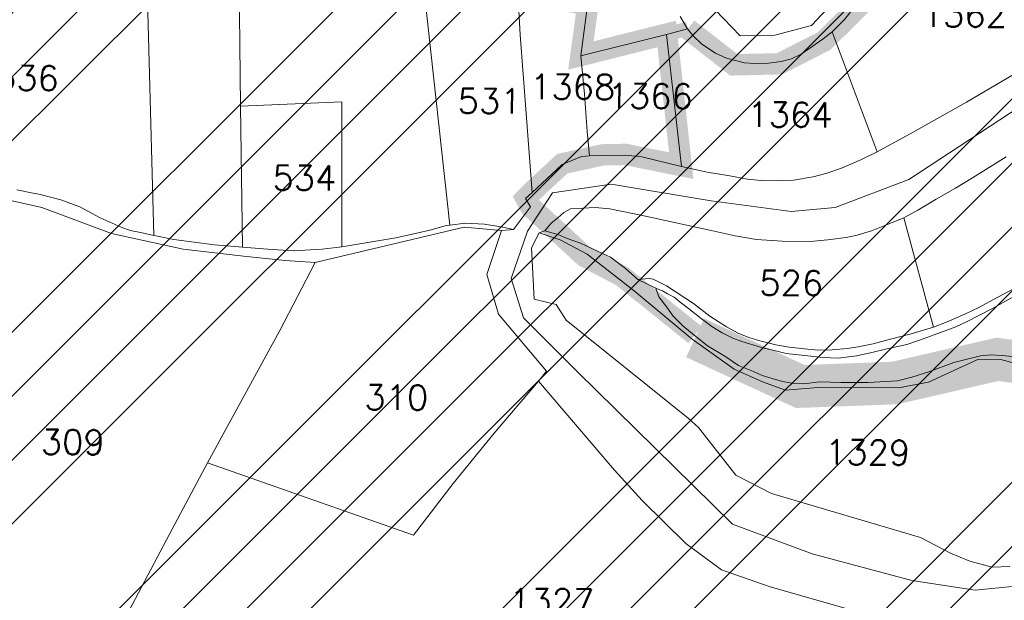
# Model space of a CAD drawing. Header units: metres. Extents: x 578835 to 593571, y 248557 to 255108.
# Tile 39 of 251: x 581186 to 581325, y 252147 to 252228. Entities that reach past the tile are written whole.
import ezdxf

# ---------------------------------------------------------------- set-up
doc = ezdxf.new("R2010")
doc.units = ezdxf.units.M
doc.linetypes.add('CACHEX2', pattern=[0.75, 0.5, -0.25])
doc.linetypes.add('SOLID_LINE', pattern=[0])
for name, color, linetype, lineweight in [('Cad-HYDROGRAPHI_COURS_D_EAU28', 5, 'SOLID_LINE', 0), ('Cad-PARCELLAIRE_PARCELLE1', 250, 'SOLID_LINE', 0), ('Cad-RESEAU_ROUT_AXE_DE_VOIE26', 255, 'SOLID_LINE', 0), ('Cad-TOPONYMIE_NUMERO_DE_PARCELL182', 250, 'SOLID_LINE', 0), ('PLU', 7, 'CACHEX2', 5), ('PPRIF - contour', 10, 'Continuous', 9)]:
    doc.layers.add(name, color=color, linetype=linetype, lineweight=lineweight)
doc.styles.add('TEXTSTYLE_45_11', font='txt.shx', dxfattribs={"oblique": 50})

msp = doc.modelspace()

# ---------------------------------------------------------------- hatches: boundary and pattern name
at = {"layer": 'PPRIF - contour', "lineweight": 15}
h = msp.add_hatch(dxfattribs=at)
h.set_pattern_fill('ANSI34', color=30, scale=2, style=0)
h.paths.add_polyline_path([(583168.56, 249236.59), (583178.02, 249273.37), (583184.15, 249314.36), (583186.86, 249348.54), (583183.82, 249412.65), (583188.31, 249497.75), (583209.56, 249638.59), (583209.57, 249654.16), (583202.87, 249764.69), (583181.22, 249772.54), (583212.18, 249841.81), (583235.33, 249974.64), (583193.51, 249985.09), (583186.04, 250045.54), (583188.28, 250067.18), (583195.8, 250078.07), (583245.78, 250078.37), (583251.01, 250132.85), (583194.25, 250138.82), (583209.94, 250168.32), (583209.19, 250188.47), (583208.21, 250203.8), (583217.43, 250267.61), (583213.64, 250277.41), (583256.98, 250284.74), (583262.34, 250350.34), (583266.18, 250436.39), (583274.5, 250436.7), (583214.43, 250499.33), (583184.56, 250537.39), (583218.91, 250547.09), (583241.07, 250552.07), (583269.68, 250547.09), (583271.18, 250569.48), (583274.91, 250580.67), (583286.48, 250597.77), (583293.66, 250716.62), (583278.73, 250731.44), (583193.67, 250750.25), (583156.78, 250759.28), (583135.71, 250831.5), (583141.39, 250856.49), (583145.69, 250864.01), (583161.1, 250891.6), (583169.34, 250905.21), (583172.57, 250920.26), (583171.49, 250936.38), (583169.31, 250950.6), (583181.85, 251003.26), (583206.95, 251084.03), (583216.62, 251114.12), (583232.39, 251161.77), (583245.29, 251209.41), (583234.54, 251210.94), (583234.1, 251288.09), (583244.66, 251288.39), (583237.9, 251328.73), (583229.54, 251356.01), (583200.13, 251357.42), (583190.46, 251371.39), (583189.74, 251379.63), (583190.1, 251406.14), (583244.22, 251415.82), (583256.04, 251419.04), (583270.74, 251430.86), (583295.47, 251440.89), (583325.21, 251451.64), (583340.94, 251464.43), (583366, 251457.91), (583398.59, 251444.88), (583422.15, 251436.37), (583417.63, 251462.92), (583418.14, 251495.99), (583409.11, 251546.1), (583400.09, 251585.18), (583359.99, 251579.17), (583344.95, 251609.23), (583333.92, 251624.76), (583325.9, 251633.28), (583319.39, 251648.31), (583296.33, 251649.31), (583292.32, 251666.85), (583282.01, 251764.42), (583240.65, 251790.03), (583212.78, 251805.76), (583221.32, 251831.82), (583251.44, 251830.48), (583273.02, 251828.23), (583262.67, 251903.93), (583199.69, 251895.44), (583192.95, 251945.32), (583256.33, 251954.31), (583243.74, 252050.47), (583214.52, 252068.27), (583208.68, 252073.66), (583201.93, 252137.92), (583178.11, 252135.22), (583183.95, 252176.12), (583226.69, 252181.65), (583216.8, 252253.1), (583210.96, 252307.92), (583193.36, 252422.33), (583178.97, 252519.84), (583167.73, 252607.66), (583178.52, 252614.4), (583188.29, 252625.39), (583184.93, 252642.05), (583192.13, 252639.75), (583210.89, 252641.9), (583205.05, 252676.95), (583200.1, 252708.47), (583205.05, 252708.02), (583194.96, 252797.38), (583191.02, 252799.28), (583173.51, 252800.6), (583168.08, 252797.59), (583165.67, 252793.82), (583165.69, 252787.69), (583073.05, 252815.41), (583065.66, 252814.13), (583065.94, 252812.7), (583046.85, 252808.33), (583047.04, 252816.04), (582997.15, 252812.42), (582995.86, 252782.45), (582980.16, 252787.72), (582949.89, 252804.92), (582947.27, 252800.69), (582935.19, 252777.61), (582924.38, 252768.8), (582917.32, 252760.63), (582910.91, 252748.5), (582903.76, 252736.42), (582880, 252724.86), (582817.58, 252706.15), (582782.59, 252696.37), (582747.69, 252696.56), (582653.19, 252726.32), (582583.51, 252736.7), (582547.53, 252745.89), (582391.95, 252693.83), (582342.71, 252696.56), (582258, 252701.11), (582228.89, 252730.03), (582194.3, 252754.65), (582137.15, 252749.12), (582028.37, 252701.22), (581997.03, 252701.83), (581923.09, 252643.99), (581895.44, 252653.82), (581782.97, 252699.88), (581749.17, 252724.45), (581694.48, 252730.59), (581626.87, 252779.73), (581623.69, 252832.13), (581568.99, 252867.14), (581549.94, 252902.76), (581520.9, 252875.84), (581488.95, 252861.1), (581415.1, 252871.66), (581333.97, 252861.22), (581285.87, 252845.9), (581226.26, 252859.41), (581213.27, 252848.96), (581176.79, 252829.19), (581135.62, 252832.26), (581093.83, 252851.3), (581026.18, 252865.71), (580894.22, 252859.98), (580764.18, 252821.75), (580666.25, 252837.89), (580606.97, 252807.31), (580553.37, 252825.96), (580518.38, 252831.19), (580426.24, 252844.58), (580314.78, 252864.48), (580232.54, 252861.61), (580193.34, 252877.86), (579737.68, 252731.06), (579339.29, 252594.91), (579467.34, 252529.95), (579492.26, 252526.53), (579537.88, 252506.87), (579628.29, 252501.98), (579673.34, 252488.27), (579756.55, 252421.24), (579801.62, 252412.32), (579849.52, 252376.66), (579890.09, 252373.24), (579954.11, 252362.98), (580003.08, 252331.22), (580020.69, 252319.86), (580037.79, 252307.65), (580048.55, 252295.44), (580067.12, 252269.55), (580095.49, 252178.46), (580127.66, 252086.63), (580157.22, 252011.67), (580209.32, 251928.46), (580208.41, 251858.24), (580196.24, 251818.11), (580206.29, 251790.3), (580227.07, 251716.54), (580274.53, 251673.98), (580324.82, 251599.61), (580345.2, 251567.99), (580352.27, 251548.44), (580380.56, 251474.57), (580498.13, 251465.11), (580632.34, 251425.65), (580688.87, 251403.81), (580903, 251328.66), (581057.22, 251304.45), (581128.89, 251277.45), (581306.24, 251176.53), (581363.6, 251156.15), (581418.4, 251079.72), (581465.72, 250967.17), (581546.02, 250830.88), (581604.72, 250760.44), (581621.29, 250710.76), (581635.31, 250677.64), (581677.37, 250643.25), (581761.5, 250538.8), (581878.03, 250481.58), (581978.36, 250416.05), (582083.64, 250336.15), (582132.06, 250252.96), (582193.12, 250147.32), (582211.34, 250118.18), (582217.79, 250080.35), (582244.22, 249930.09), (582252.92, 249788.8), (582279.87, 249720.73), (582264.14, 249693.23), (582229.1, 249576.98), (582243.69, 249504.21), (582236.53, 249458.37), (582233.12, 249417.21), (582207.89, 249404.14), (582210.7, 249314.66), (582282.52, 249136.36), (582365.79, 249069.63), (582329.51, 248868.66), (582370.33, 248802.93), (582389.99, 248830.88), (582435.35, 248829.37), (582475.81, 248930.64), (582488.18, 248933.83), (582505.04, 248934.94), (582536.56, 248931.03), (582545.58, 248873.46), (582547.73, 248837.81), (582559.27, 248733.3), (582660.26, 248731.96), (582707.75, 248722.61), (582711.09, 248844.25), (582713.77, 248853.61), (582730.11, 248933.31), (582770.57, 249048.63), (582781.22, 249070.77), (582782.86, 249074.05), (582786.69, 249073.51), (582794.34, 249066.4), (582795.98, 249060.39), (582802, 249037.44), (582837.54, 249029.24), (582847.92, 249019.4), (582859.41, 249022.68), (582870.89, 249021.59), (582882.91, 249029.79), (582897.68, 249024.87), (582894.41, 249004.61), (582898.78, 248991.5), (582903.16, 248984.94), (582914.71, 248986.01), (582980.86, 249040.12), (583036.72, 249107.47), (583089.79, 249152.85), (583096.96, 249144.66), (583169.29, 249123.72), (583150.9, 249178.85), (583158.77, 249200.15)])

# ---------------------------------------------------------------- linework, layer by layer
at = {"layer": 'Cad-HYDROGRAPHI_COURS_D_EAU28'}
for points in [[(581183.93, 252203.26), (581189.39, 252202.04), (581199.18, 252198.39), (581209.24, 252196.22), (581218.14, 252195.18), (581223.56, 252194.63), (581227.78, 252194.31), (581248.72, 252199.28), (581253.95, 252198.82), (581255.67, 252198.97), (581254.15, 252199.29), (581251.56, 252199.73), (581248.92, 252199.85), (581246.71, 252199.56), (581246.06, 252199.5), (581243.89, 252198.88), (581242.27, 252198.52), (581239.11, 252197.81), (581231.55, 252196.52), (581228.78, 252196.18), (581224.68, 252195.95), (581221.11, 252196.2), (581217.55, 252196.47), (581213.65, 252196.81), (581207.9, 252197.56), (581205.63, 252198.04), (581205.13, 252198.11), (581203.45, 252198.52), (581201.77, 252198.83), (581200.5, 252199.28), (581197.59, 252200.6), (581194.73, 252202.15), (581192.02, 252203.15), (581189.15, 252203.91), (581187.9, 252204.14), (581185.88, 252204.53)], [(581326.72, 252181.02), (581324.31, 252181.27), (581322.74, 252181.36), (581321.26, 252181.23), (581317.55, 252180.26), (581314.03, 252178.96), (581311.62, 252178.21), (581309.6, 252177.7), (581305.5, 252177.47), (581301.63, 252177.48), (581298.65, 252177.57), (581296.46, 252177.28), (581294.8, 252177.36), (581293.47, 252177.58), (581292.02, 252178.02), (581290.59, 252178.46), (581289.39, 252179.02), (581287.26, 252179.86), (581285.33, 252181.15), (581282.91, 252182.61), (581280.52, 252184.53), (581279.46, 252185.45), (581278.11, 252186.79), (581277.18, 252188.05), (581276.07, 252189.51), (581275.64, 252190.7), (581275.64, 252190.7), (581275.64, 252190.7), (581273.14, 252191.95), (581271.37, 252193.47), (581269.26, 252195.08), (581267.45, 252195.93), (581265.06, 252197.07), (581263.19, 252197.7), (581261.9, 252198.25), (581260.05, 252198.78), (581259.25, 252198.48), (581262.22, 252197.5), (581266.01, 252195.48), (581272.62, 252190.35), (581280.77, 252183.56), (581286.64, 252179.35), (581290.66, 252177.57), (581293.89, 252176.39), (581298.97, 252176.81), (581309.77, 252176.71), (581313.99, 252177.51), (581320.98, 252180.76), (581324.11, 252180.69), (581330.1, 252179.07)], [(581326.71, 252191.05), (581323.71, 252189.46), (581321.03, 252188.01), (581319.05, 252187.07), (581316.59, 252185.97), (581314.67, 252185.26), (581311.53, 252184.32), (581308.46, 252183.52), (581306.21, 252182.88), (581304.1, 252182.48), (581302.56, 252182.24), (581300.42, 252182.07), (581298.45, 252182.01), (581296.54, 252182.19), (581294.38, 252182.45), (581292.53, 252182.74), (581290.26, 252183.34), (581288.74, 252183.77), (581287.21, 252184.42), (581285.57, 252185.29), (581283.22, 252186.77), (581280.93, 252188.58), (581277.17, 252191.05), (581275.29, 252192.01), (581274.7, 252192.08), (581273.14, 252191.95), (581275.64, 252190.7), (581276.06, 252190.52), (581276.06, 252190.52), (581276.06, 252190.52), (581276.58, 252190.34), (581277.27, 252189.94), (581278.21, 252189.47), (581279.09, 252188.76), (581280.24, 252187.86), (581282.01, 252186.44), (581283.51, 252185.34), (581284.98, 252184.46), (581286.45, 252183.68), (581287.72, 252183.24), (581290.51, 252182.36), (581292.27, 252181.95), (581293.96, 252181.53), (581297.03, 252181.22), (581298.7, 252181.03), (581300.19, 252180.93), (581301.26, 252180.9), (581303.87, 252181.23), (581305.82, 252181.62), (581307.92, 252182.13), (581310.91, 252182.82), (581312.68, 252183.42), (581314.76, 252184.15), (581317.8, 252185.29), (581319.3, 252185.97), (581322.85, 252187.83), (581327.11, 252190.19)]]:
    msp.add_lwpolyline(points, dxfattribs=at)
at = {"layer": 'Cad-PARCELLAIRE_PARCELLE1'}
for points in [[(581336.82, 252227.11), (581334.08, 252231.34), (581329.95, 252237.35), (581323.2, 252245.26), (581319.18, 252249.95), (581316.98, 252252.66), (581314.99, 252254.84), (581314.28, 252253.44), (581312.21, 252249.48), (581309.8, 252244.82), (581307.86, 252240.31), (581307.44, 252239.38), (581306.64, 252237.2), (581305.42, 252233.98), (581304.75, 252232.14), (581303.66, 252230.37), (581302.17, 252228.47), (581300.42, 252226.76), (581306.76, 252209.9), (581311.81, 252212.66), (581319.29, 252216.85), (581329.9, 252223.08), (581336.82, 252227.11), (581336.82, 252227.11)], [(581217.07, 252238), (581221.71, 252238.61), (581227.54, 252238.88), (581231.64, 252239.22), (581240.18, 252239.58), (581243.61, 252239.88), (581243.26, 252231.26), (581246.71, 252199.56), (581246.06, 252199.5), (581243.89, 252198.88), (581242.27, 252198.52), (581239.11, 252197.81), (581231.55, 252196.52), (581231.51, 252216.91), (581217.3, 252216.29), (581217.07, 252238), (581217.07, 252238)], [(581204.09, 252236.48), (581205.13, 252198.11), (581205.63, 252198.04), (581207.9, 252197.56), (581213.65, 252196.81), (581217.55, 252196.47), (581217.3, 252216.29), (581217.07, 252238), (581204.09, 252236.48), (581204.09, 252236.48)], [(581243.26, 252231.26), (581246.71, 252199.56), (581248.92, 252199.85), (581251.56, 252199.73), (581254.15, 252199.29), (581255.67, 252198.97), (581258.03, 252202.17), (581257.36, 252203.34), (581258.28, 252204.19), (581257.44, 252215.27), (581256.6, 252226.35), (581256.27, 252232.35), (581243.26, 252231.26), (581243.26, 252231.26)], [(581256.27, 252232.35), (581256.6, 252226.35), (581257.44, 252215.27), (581258.28, 252204.19), (581262.48, 252208.11), (581265.2, 252209.23), (581266.34, 252209.32), (581265.98, 252212.76), (581265.63, 252217.97), (581265.1, 252223.38), (581266.07, 252230.48), (581260.03, 252231.76), (581256.27, 252232.35), (581256.27, 252232.35)], [(581277.13, 252226.38), (581279.24, 252207.83), (581282.85, 252207.02), (581286.03, 252206.51), (581288.54, 252206.04), (581290.95, 252205.79), (581292.84, 252205.84), (581294.99, 252205.92), (581297.74, 252206.36), (581299.52, 252206.84), (581301.76, 252207.59), (581304.54, 252208.82), (581306.76, 252209.9), (581300.42, 252226.76), (581299.18, 252225.76), (581296.06, 252223.61), (581294.72, 252222.94), (581293.26, 252222.6), (581291.47, 252222.34), (581289.58, 252222.29), (581288.09, 252222.39), (581285.56, 252223.07), (581284.02, 252223.73), (581282.11, 252225.02), (581280.85, 252226.25), (581280.11, 252227.19), (581277.13, 252226.38), (581277.13, 252226.38)], [(581265.1, 252223.38), (581277.13, 252226.38), (581279.24, 252207.83), (581273.69, 252209.16), (581271.36, 252209.41), (581268.15, 252209.37), (581266.34, 252209.32), (581265.98, 252212.76), (581265.63, 252217.97), (581265.1, 252223.38), (581265.1, 252223.38)], [(581231.55, 252196.52), (581231.51, 252216.91), (581217.3, 252216.29), (581217.55, 252196.47), (581221.11, 252196.2), (581224.68, 252195.95), (581228.78, 252196.18), (581231.55, 252196.52), (581231.55, 252196.52)], [(581183.49, 252133.22), (581176.02, 252134.83), (581170.62, 252135.27), (581171.75, 252142.5), (581176.42, 252169.64), (581182.36, 252203.24), (581183.93, 252203.26), (581189.39, 252202.04), (581199.18, 252198.39), (581209.24, 252196.22), (581218.14, 252195.18), (581223.56, 252194.63), (581227.78, 252194.31), (581222.81, 252184.75), (581212.65, 252166.19), (581207.3, 252156.15), (581193.84, 252130.63), (581183.49, 252133.22), (581183.49, 252133.22)], [(581310.51, 252200.63), (581314.67, 252185.26), (581311.53, 252184.32), (581308.46, 252183.52), (581306.21, 252182.88), (581304.1, 252182.48), (581302.56, 252182.24), (581300.42, 252182.07), (581298.45, 252182.01), (581296.54, 252182.19), (581294.38, 252182.45), (581292.53, 252182.74), (581290.26, 252183.34), (581288.74, 252183.77), (581287.21, 252184.42), (581285.57, 252185.29), (581283.22, 252186.77), (581280.93, 252188.58), (581277.17, 252191.05), (581275.29, 252192.01), (581274.7, 252192.08), (581273.14, 252191.95), (581271.37, 252193.47), (581269.26, 252195.08), (581267.45, 252195.93), (581265.06, 252197.07), (581263.19, 252197.7), (581261.9, 252198.25), (581260.05, 252198.78), (581260.95, 252199.85), (581261.87, 252200.6), (581262.72, 252201.34), (581263.67, 252201.86), (581267.12, 252202.04), (581269.19, 252201.87), (581274.22, 252200.84), (581280.44, 252199.47), (581283.45, 252198.83), (581286.81, 252198.09), (581289.82, 252197.56), (581293.39, 252197.31), (581297.35, 252197.3), (581299.8, 252197.5), (581302.41, 252197.83), (581303.95, 252198.18), (581305.96, 252198.79), (581308.52, 252199.79), (581310.51, 252200.63), (581310.51, 252200.63)], [(581227.78, 252194.31), (581222.81, 252184.75), (581212.65, 252166.19), (581241.6, 252156), (581247.18, 252163.26), (581252.94, 252170.32), (581259.17, 252177.64), (581260.29, 252179.06), (581253.53, 252187.08), (581251.91, 252192.63), (581253.95, 252198.82), (581248.72, 252199.28), (581227.78, 252194.31), (581227.78, 252194.31)]]:
    msp.add_lwpolyline(points, close=True, dxfattribs=at)
for points in [[(581184.58, 252243.11), (581191.48, 252243.34), (581201.26, 252243.71), (581202.43, 252240.46), (581204.09, 252236.48), (581205.13, 252198.11), (581203.45, 252198.52), (581201.77, 252198.83), (581200.5, 252199.28), (581197.59, 252200.6), (581194.73, 252202.15), (581192.02, 252203.15), (581189.15, 252203.91), (581187.9, 252204.14), (581185.88, 252204.53)], [(581279.06, 252228.89), (581280.11, 252227.19), (581277.13, 252226.38), (581265.1, 252223.38), (581266.07, 252230.48)], [(581326.71, 252191.05), (581323.71, 252189.46), (581321.03, 252188.01), (581319.05, 252187.07), (581316.59, 252185.97), (581314.67, 252185.26), (581310.51, 252200.63), (581312.48, 252201.68), (581315.06, 252203.24), (581317.74, 252204.79), (581320.17, 252206.22), (581324.87, 252209.17)], [(581330.1, 252179.07), (581324.11, 252180.69), (581320.98, 252180.76), (581313.99, 252177.51), (581309.77, 252176.71), (581298.97, 252176.81), (581293.89, 252176.39), (581290.66, 252177.57), (581286.64, 252179.35), (581280.77, 252183.56), (581272.62, 252190.35), (581266.01, 252195.48), (581262.22, 252197.5), (581259.25, 252198.48), (581258.19, 252196.38), (581258.54, 252189.17), (581261.65, 252188.43), (581263.07, 252186.21), (581280.2, 252172.47), (581281.63, 252171.14), (581286.89, 252164.44), (581291.89, 252161.85), (581312.84, 252155.68), (581317.06, 252153.46), (581319.79, 252152.35), (581322.91, 252151.49), (581325.38, 252151.59)], [(581326.72, 252181.02), (581324.31, 252181.27), (581322.74, 252181.36), (581321.26, 252181.23), (581317.55, 252180.26), (581314.03, 252178.96), (581311.62, 252178.21), (581309.6, 252177.7), (581305.5, 252177.47), (581301.63, 252177.48), (581298.65, 252177.57), (581296.46, 252177.28), (581294.8, 252177.36), (581293.47, 252177.58), (581292.02, 252178.02), (581290.59, 252178.46), (581289.39, 252179.02), (581287.26, 252179.86), (581285.33, 252181.15), (581282.91, 252182.61), (581280.52, 252184.53), (581279.46, 252185.45), (581278.11, 252186.79), (581277.18, 252188.05), (581276.07, 252189.51), (581275.64, 252190.7), (581276.06, 252190.52), (581276.58, 252190.34), (581277.27, 252189.94), (581278.21, 252189.47), (581279.09, 252188.76), (581280.24, 252187.86), (581282.01, 252186.44), (581283.51, 252185.34), (581284.98, 252184.46), (581286.45, 252183.68), (581287.72, 252183.24), (581290.51, 252182.36), (581292.27, 252181.95), (581293.96, 252181.53), (581297.03, 252181.22), (581298.7, 252181.03), (581300.19, 252180.93), (581301.26, 252180.9), (581303.87, 252181.23), (581305.82, 252181.62), (581307.92, 252182.13), (581310.91, 252182.82), (581312.68, 252183.42), (581314.76, 252184.15), (581317.8, 252185.29), (581319.3, 252185.97), (581322.85, 252187.83), (581327.11, 252190.19)], [(581193.84, 252130.63), (581207.3, 252156.15), (581212.65, 252166.19), (581241.6, 252156), (581247.18, 252163.26), (581252.94, 252170.32), (581259.17, 252177.64), (581269.85, 252165.14), (581273.75, 252160.89), (581279.86, 252154.83), (581284.87, 252151.12), (581291.57, 252148.78), (581305.5, 252144.81)]]:
    msp.add_lwpolyline(points, dxfattribs=at)
at = {"layer": 'Cad-RESEAU_ROUT_AXE_DE_VOIE26'}
for points in [[(581362.21, 252244.78), (581356.44, 252237.83), (581338.3, 252223.74), (581311.18, 252206), (581300.87, 252202.07), (581294.68, 252201.51), (581283.43, 252203.01), (581269.37, 252205.35), (581261.12, 252204.13), (581257.61, 252198.71)], [(581362.21, 252244.78), (581356.44, 252237.83), (581338.3, 252223.74), (581311.18, 252206), (581300.87, 252202.07), (581294.68, 252201.51), (581283.43, 252203.01), (581269.37, 252205.35), (581261.12, 252204.13), (581257.61, 252198.71)], [(581301.17, 252231.57), (581297.54, 252227.63), (581292.36, 252226.28), (581287.49, 252226.18), (581282.83, 252231.05)], [(581412.38, 252185.45), (581395.8, 252178.18), (581371.67, 252171.85), (581362.65, 252170.24), (581353.35, 252166.33), (581344.79, 252161.21), (581338.06, 252155.41), (581332.35, 252150.47), (581326.19, 252148.82), (581320.54, 252148.28), (581311.64, 252149.63), (581297.63, 252153.4), (581286.44, 252157.57), (581264.61, 252178.99), (581257.07, 252186.53), (581255.32, 252192.06), (581257.61, 252198.71)], [(581412.38, 252185.45), (581395.8, 252178.18), (581371.67, 252171.85), (581362.65, 252170.24), (581353.35, 252166.33), (581344.79, 252161.21), (581338.06, 252155.41), (581332.35, 252150.47), (581326.19, 252148.82), (581320.54, 252148.28), (581311.64, 252149.63), (581297.63, 252153.4), (581286.44, 252157.57), (581264.61, 252178.99), (581257.07, 252186.53), (581255.32, 252192.06), (581257.61, 252198.71)], [(581412.38, 252185.45), (581395.8, 252178.18), (581371.67, 252171.85), (581362.65, 252170.24), (581353.35, 252166.33), (581344.79, 252161.21), (581338.06, 252155.41), (581332.35, 252150.47), (581326.19, 252148.82), (581320.54, 252148.28), (581311.64, 252149.63), (581297.63, 252153.4), (581286.44, 252157.57), (581264.61, 252178.99), (581257.07, 252186.53), (581255.32, 252192.06), (581257.61, 252198.71)]]:
    msp.add_lwpolyline(points, dxfattribs=at)
at = {"layer": 'PLU', "color": 7, "ltscale": 6, "const_width": 3}
for points in [[(581280.14, 252227.16), (581286.61, 252222.11), (581293.05, 252222.26), (581299.33, 252225.48), (581304.39, 252230.53), (581307.3, 252238.5), (581313.43, 252252.28), (581318.79, 252262.08), (581321.26, 252271.8), (581320.19, 252285.13), (581319.11, 252297.22), (581311.91, 252308.4), (581305.32, 252315.14), (581298.37, 252320.47), (581284.1, 252305.64), (581272.92, 252307.76), (581242.62, 252323.47), (581207.4, 252340.23), (581186.44, 252349.2), (581178.13, 252340.18)], [(581160.46, 252241.99), (581256.56, 252244.08), (581256.27, 252232.36), (581266.1, 252230.53), (581265.12, 252223.42), (581277.18, 252226.45), (581279.22, 252207.94), (581271.38, 252209.52), (581268.15, 252209.46), (581262.51, 252208.21), (581258.28, 252204.3), (581257.38, 252203.37), (581258.02, 252202.19), (581265.72, 252195.11), (581265.72, 252195.11), (581265.72, 252195.11), (581265.72, 252195.11), (581270.84, 252192.45), (581281.17, 252184.16)]]:
    msp.add_lwpolyline(points, dxfattribs=at)
at = {"layer": 'PLU', "color": 7, "ltscale": 2, "const_width": 6}
msp.add_lwpolyline([(581281.17, 252183.74), (581295.95, 252176.9), (581309.21, 252177.39), (581323.65, 252180.72), (581330.09, 252179.83), (581342.98, 252179.61), (581362.98, 252194.93), (581386.54, 252207.15), (581400.94, 252210.04), (581402.75, 252213.28), (581418.72, 252220.13), (581424.33, 252224.97), (581427.21, 252230.73), (581428.5, 252234.36), (581427.84, 252245.97), (581425.55, 252252.63), (581441.84, 252268.74), (581450.27, 252271.23), (581465.58, 252273.92)], dxfattribs=at)
at = {"layer": 'PLU', "color": 7, "ltscale": 0.5, "const_width": 2}
msp.add_lwpolyline([(581277.18, 252226.45), (581280.14, 252227.16)], dxfattribs=at)

# ---------------------------------------------------------------- texts
at = {"layer": 'Cad-TOPONYMIE_NUMERO_DE_PARCELL182', "style": 'TEXTSTYLE_45_11'}
for s, p in [('1362', (581313.01, 252227.47)), ('536', (581182.78, 252218.54)), ('1368', (581257.97, 252217.32)), ('531', (581247.79, 252215.31)), ('1366', (581268.87, 252216.01)), ('1364', (581288.51, 252213.4)), ('534', (581221.78, 252204.51)), ('526', (581290.18, 252189.74)), ('310', (581234.69, 252173.65)), ('309', (581189.22, 252167.37)), ('1329', (581299.42, 252165.93)), ('1327', (581255.04, 252145.02))]:
    msp.add_text(s, height=3.491, rotation=359.5887, dxfattribs=at).set_placement(p)

doc.saveas('drawing.dxf')
